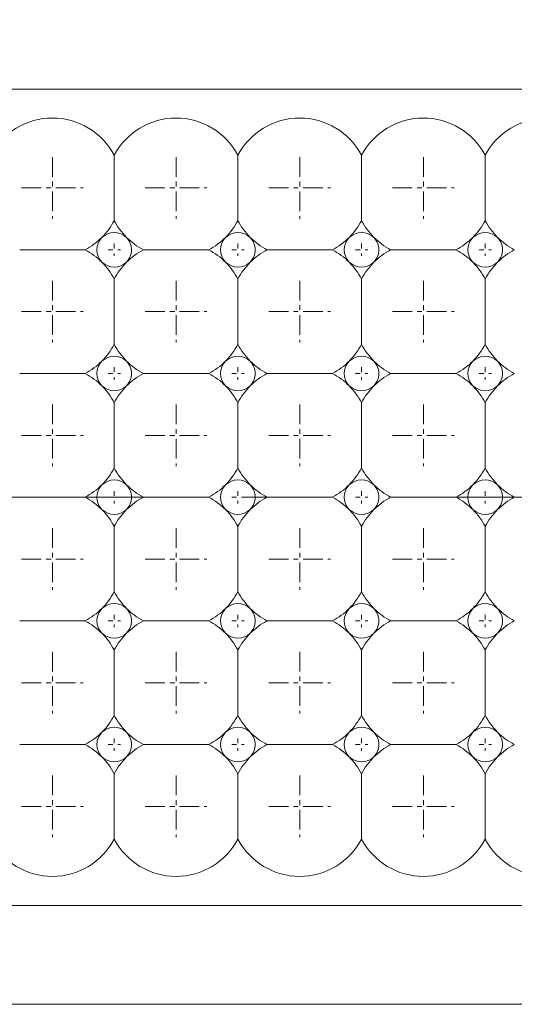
# Model space of a CAD drawing. Header units: millimetres. Extents: x -201 to 202, y 143 to 428.
# Tile 8 of 28: x -75 to -65, y 275 to 295. Entities that reach past the tile are written whole.
import ezdxf

# ---------------------------------------------------------------- set-up
doc = ezdxf.new("R2010")
doc.units = ezdxf.units.MM
doc.header["$LTSCALE"] = 0.25
doc.linetypes.add('CENTER', pattern=[50.8, 31.75, -6.35, 6.35, -6.35])
for name, color, linetype, lineweight in [('BASE', 7, 'Continuous', 20), ('CENTER', 1, 'CENTER', 9), ('DIMENSION', 6, 'Continuous', 9), ('LED LENS', 7, 'Continuous', 20)]:
    doc.layers.add(name, color=color, linetype=linetype, lineweight=lineweight)
doc.styles.add('VS Standard', font='msgothic.ttc', dxfattribs={"height": 3})
doc.dimstyles.new('VS Standard x0.5', dxfattribs={"dimtxt": 3, "dimasz": 3, "dimexe": 0.5, "dimexo": 0.8, "dimgap": 0.5, "dimtad": 3, "dimlfac": 2, "dimrnd": 0.0001, "dimzin": 9, "dimdsep": 46, "dimtxsty": 'VS Standard', "dimcen": 0, "dimaunit": 1, "dimadec": 0, "dimazin": 2, "dimtfac": 1, "dimtmove": 0, "dimatfit": 3, "dimfxl": 1, "dimtolj": 1, "dimtzin": 0, "dimarcsym": 0})

# ---------------------------------------------------------------- blocks, each defined once
blk = doc.blocks.new('*D222')
at = {"layer": 'Defpoints', "color": 0}
for p in [(38.235, 325.775), (-115.265, 290.869), (38.235, 290.869)]:
    blk.add_point(p, dxfattribs=at)
at = {"layer": 'DIMENSION', "color": 0, "lineweight": -2}
for p, q in [((-115.265, 291.669), (-115.265, 326.275)), ((38.235, 291.669), (38.235, 326.275)), ((-112.265, 325.775), (35.235, 325.775))]:
    blk.add_line(p, q, dxfattribs=at)
at = {"layer": 'DIMENSION', "color": 0}
for points in [[(-112.265, 326.275), (-112.265, 325.275), (-115.265, 325.775)], [(35.235, 325.275), (35.235, 326.275), (38.235, 325.775)]]:
    blk.add_solid(points, dxfattribs=at)
at = {"layer": 'DIMENSION', "color": 0, "insert": (-38.515, 328.027), "char_height": 3, "attachment_point": 5, "style": 'VS Standard'}
blk.add_mtext('\\A1;\\A1;(307)', dxfattribs=at)

msp = doc.modelspace()

# ---------------------------------------------------------------- linework, layer by layer
at = {"layer": 'BASE'}
for p, q in [((36.4858, 293.6194), (-113.5142, 293.6194)), ((-113.5142, 277.1194), (36.4858, 277.1194)), ((36.4858, 275.1194), (-113.5142, 275.1194))]:
    msp.add_line(p, q, dxfattribs=at)
at = {"layer": 'CENTER', "ltscale": 0.05}
for p, q in [((-74.7642, 292.2444), (-74.7642, 290.9944)), ((-72.2642, 292.2444), (-72.2642, 290.9944)), ((-69.7642, 292.2444), (-69.7642, 290.9944)), ((-67.2642, 292.2444), (-67.2642, 290.9944)), ((-75.3892, 291.6194), (-74.1392, 291.6194)), ((-72.8892, 291.6194), (-71.6392, 291.6194)), ((-70.3892, 291.6194), (-69.1392, 291.6194)), ((-67.8892, 291.6194), (-66.6392, 291.6194)), ((-74.7642, 289.7444), (-74.7642, 288.4944)), ((-72.2642, 289.7444), (-72.2642, 288.4944)), ((-69.7642, 289.7444), (-69.7642, 288.4944)), ((-67.2642, 289.7444), (-67.2642, 288.4944)), ((-75.3892, 289.1194), (-74.1392, 289.1194)), ((-72.8892, 289.1194), (-71.6392, 289.1194)), ((-70.3892, 289.1194), (-69.1392, 289.1194)), ((-67.8892, 289.1194), (-66.6392, 289.1194)), ((-74.7642, 287.2444), (-74.7642, 285.9944)), ((-72.2642, 287.2444), (-72.2642, 285.9944)), ((-69.7642, 287.2444), (-69.7642, 285.9944)), ((-67.2642, 287.2444), (-67.2642, 285.9944)), ((-75.3892, 286.6194), (-74.1392, 286.6194)), ((-72.8892, 286.6194), (-71.6392, 286.6194)), ((-70.3892, 286.6194), (-69.1392, 286.6194)), ((-67.8892, 286.6194), (-66.6392, 286.6194)), ((-74.7642, 284.7444), (-74.7642, 283.4944)), ((-72.2642, 284.7444), (-72.2642, 283.4944)), ((-69.7642, 284.7444), (-69.7642, 283.4944)), ((-67.2642, 284.7444), (-67.2642, 283.4944)), ((-75.3892, 284.1194), (-74.1392, 284.1194)), ((-72.8892, 284.1194), (-71.6392, 284.1194)), ((-70.3892, 284.1194), (-69.1392, 284.1194)), ((-67.8892, 284.1194), (-66.6392, 284.1194)), ((-74.7642, 282.2444), (-74.7642, 280.9944)), ((-72.2642, 282.2444), (-72.2642, 280.9944)), ((-69.7642, 282.2444), (-69.7642, 280.9944)), ((-67.2642, 282.2444), (-67.2642, 280.9944)), ((-75.3892, 281.6194), (-74.1392, 281.6194)), ((-72.8892, 281.6194), (-71.6392, 281.6194)), ((-70.3892, 281.6194), (-69.1392, 281.6194)), ((-67.8892, 281.6194), (-66.6392, 281.6194)), ((-74.7642, 279.7444), (-74.7642, 278.4944)), ((-72.2642, 279.7444), (-72.2642, 278.4944)), ((-69.7642, 279.7444), (-69.7642, 278.4944)), ((-67.2642, 279.7444), (-67.2642, 278.4944)), ((-75.3892, 279.1194), (-74.1392, 279.1194)), ((-72.8892, 279.1194), (-71.6392, 279.1194)), ((-70.3892, 279.1194), (-69.1392, 279.1194)), ((-67.8892, 279.1194), (-66.6392, 279.1194))]:
    msp.add_line(p, q, dxfattribs=at)
at = {"layer": 'CENTER', "ltscale": 0.01}
for p, q in [((-73.6392, 290.3694), (-73.3892, 290.3694)), ((-73.5142, 290.4944), (-73.5142, 290.2444)), ((-71.1392, 290.3694), (-70.8892, 290.3694)), ((-71.0142, 290.4944), (-71.0142, 290.2444)), ((-68.6392, 290.3694), (-68.3892, 290.3694)), ((-68.5142, 290.4944), (-68.5142, 290.2444)), ((-66.1392, 290.3694), (-65.8892, 290.3694)), ((-66.0142, 290.4944), (-66.0142, 290.2444)), ((-73.5142, 287.9944), (-73.5142, 287.7444)), ((-71.0142, 287.9944), (-71.0142, 287.7444)), ((-68.5142, 287.9944), (-68.5142, 287.7444)), ((-66.0142, 287.9944), (-66.0142, 287.7444)), ((-73.6392, 287.8694), (-73.3892, 287.8694)), ((-71.1392, 287.8694), (-70.8892, 287.8694)), ((-68.6392, 287.8694), (-68.3892, 287.8694)), ((-66.1392, 287.8694), (-65.8892, 287.8694)), ((-73.5142, 285.4944), (-73.5142, 285.2444)), ((-71.0142, 285.4944), (-71.0142, 285.2444)), ((-68.5142, 285.4944), (-68.5142, 285.2444)), ((-66.0142, 285.4944), (-66.0142, 285.2444)), ((-73.6392, 285.3694), (-73.3892, 285.3694)), ((-71.1392, 285.3694), (-70.8892, 285.3694)), ((-68.6392, 285.3694), (-68.3892, 285.3694)), ((-66.1392, 285.3694), (-65.8892, 285.3694)), ((-73.6392, 282.8694), (-73.3892, 282.8694)), ((-73.5142, 282.9944), (-73.5142, 282.7444)), ((-71.1392, 282.8694), (-70.8892, 282.8694)), ((-71.0142, 282.9944), (-71.0142, 282.7444)), ((-68.6392, 282.8694), (-68.3892, 282.8694)), ((-68.5142, 282.9944), (-68.5142, 282.7444)), ((-66.1392, 282.8694), (-65.8892, 282.8694)), ((-66.0142, 282.9944), (-66.0142, 282.7444)), ((-73.5142, 280.4944), (-73.5142, 280.2444)), ((-71.0142, 280.4944), (-71.0142, 280.2444)), ((-68.5142, 280.4944), (-68.5142, 280.2444)), ((-66.0142, 280.4944), (-66.0142, 280.2444)), ((-73.6392, 280.3694), (-73.3892, 280.3694)), ((-71.1392, 280.3694), (-70.8892, 280.3694)), ((-68.6392, 280.3694), (-68.3892, 280.3694)), ((-66.1392, 280.3694), (-65.8892, 280.3694))]:
    msp.add_line(p, q, dxfattribs=at)
at = {"layer": 'CENTER'}
msp.add_line((-118.5142, 285.3694), (41.4858, 285.3694), dxfattribs=at)
at = {"layer": 'LED LENS'}
for p, q in [((-73.5142, 292.2808), (-73.5142, 291.6194)), ((-71.0142, 292.2808), (-71.0142, 291.6194)), ((-68.5142, 292.2808), (-68.5142, 291.6194)), ((-66.0142, 292.2808), (-66.0142, 291.6194)), ((-73.5142, 291.6194), (-73.5142, 290.958)), ((-71.0142, 291.6194), (-71.0142, 290.958)), ((-68.5142, 291.6194), (-68.5142, 290.958)), ((-66.0142, 291.6194), (-66.0142, 290.958)), ((-75.4256, 290.3694), (-74.1027, 290.3694)), ((-72.9256, 290.3694), (-71.6027, 290.3694)), ((-70.4256, 290.3694), (-69.1027, 290.3694)), ((-67.9256, 290.3694), (-66.6027, 290.3694)), ((-73.5142, 289.7808), (-73.5142, 289.1194)), ((-71.0142, 289.7808), (-71.0142, 289.1194)), ((-68.5142, 289.7808), (-68.5142, 289.1194)), ((-66.0142, 289.7808), (-66.0142, 289.1194)), ((-73.5142, 289.1194), (-73.5142, 288.458)), ((-71.0142, 289.1194), (-71.0142, 288.458)), ((-68.5142, 289.1194), (-68.5142, 288.458)), ((-66.0142, 289.1194), (-66.0142, 288.458)), ((-75.4256, 287.8694), (-74.1027, 287.8694)), ((-72.9256, 287.8694), (-71.6027, 287.8694)), ((-70.4256, 287.8694), (-69.1027, 287.8694)), ((-67.9256, 287.8694), (-66.6027, 287.8694)), ((-73.5142, 287.2808), (-73.5142, 286.6194)), ((-71.0142, 287.2808), (-71.0142, 286.6194)), ((-68.5142, 287.2808), (-68.5142, 286.6194)), ((-66.0142, 287.2808), (-66.0142, 286.6194)), ((-73.5142, 286.6194), (-73.5142, 285.958)), ((-71.0142, 286.6194), (-71.0142, 285.958)), ((-68.5142, 286.6194), (-68.5142, 285.958)), ((-66.0142, 286.6194), (-66.0142, 285.958)), ((-75.4256, 285.3694), (-74.1027, 285.3694)), ((-72.9256, 285.3694), (-71.6027, 285.3694)), ((-70.4256, 285.3694), (-69.1027, 285.3694)), ((-67.9256, 285.3694), (-66.6027, 285.3694)), ((-73.5142, 284.7808), (-73.5142, 284.1194)), ((-71.0142, 284.7808), (-71.0142, 284.1194)), ((-68.5142, 284.7808), (-68.5142, 284.1194)), ((-66.0142, 284.7808), (-66.0142, 284.1194)), ((-73.5142, 284.1194), (-73.5142, 283.458)), ((-71.0142, 284.1194), (-71.0142, 283.458)), ((-68.5142, 284.1194), (-68.5142, 283.458)), ((-66.0142, 284.1194), (-66.0142, 283.458)), ((-75.4256, 282.8694), (-74.1027, 282.8694)), ((-72.9256, 282.8694), (-71.6027, 282.8694)), ((-70.4256, 282.8694), (-69.1027, 282.8694)), ((-67.9256, 282.8694), (-66.6027, 282.8694)), ((-73.5142, 282.2808), (-73.5142, 281.6194)), ((-71.0142, 282.2808), (-71.0142, 281.6194)), ((-68.5142, 282.2808), (-68.5142, 281.6194)), ((-66.0142, 281.6194), (-66.0142, 282.2808)), ((-73.5142, 281.6194), (-73.5142, 280.958)), ((-71.0142, 281.6194), (-71.0142, 280.958)), ((-68.5142, 281.6194), (-68.5142, 280.958)), ((-66.0142, 280.958), (-66.0142, 281.6194)), ((-75.4256, 280.3694), (-74.1027, 280.3694)), ((-72.9256, 280.3694), (-71.6027, 280.3694)), ((-70.4256, 280.3694), (-69.1027, 280.3694)), ((-67.9256, 280.3694), (-66.6027, 280.3694)), ((-73.5142, 279.7808), (-73.5142, 279.1194)), ((-71.0142, 279.7808), (-71.0142, 279.1194)), ((-68.5142, 279.1194), (-68.5142, 279.7808)), ((-66.0142, 279.1194), (-66.0142, 279.7808)), ((-73.5142, 279.1194), (-73.5142, 278.458)), ((-71.0142, 279.1194), (-71.0142, 278.458)), ((-68.5142, 278.458), (-68.5142, 279.1194)), ((-66.0142, 278.458), (-66.0142, 279.1194))]:
    msp.add_line(p, q, dxfattribs=at)
for centre, radius, start, end in [((-74.7642, 291.6194), 1.4142, 27.88557, 152.11443), ((-72.2642, 291.6194), 1.4142, 27.88557, 152.11443), ((-69.7642, 291.6194), 1.4142, 27.88557, 152.11443), ((-67.2642, 291.6194), 1.4142, 27.88557, 152.11443), ((-64.7642, 291.6194), 1.4142, 27.88557, 152.11443), ((-74.7642, 291.6194), 1.4142, 315, 332.11443), ((-72.2642, 291.6194), 1.4142, 207.88557, 225), ((-72.2642, 291.6194), 1.4142, 315, 332.11443), ((-69.7642, 291.6194), 1.4142, 207.88557, 225), ((-69.7642, 291.6194), 1.4142, 315, 332.11443), ((-67.2642, 291.6194), 1.4142, 207.88557, 225), ((-67.2642, 291.6194), 1.4142, 315, 332.11443), ((-64.7642, 291.6194), 1.4142, 207.88557, 225), ((-74.7642, 291.6194), 1.4142, 297.88557, 315), ((-73.5142, 290.3694), 0.35, 135, 225), ((-73.5142, 290.3694), 0.35, 45, 135), ((-73.5142, 290.3694), 0.35, 0, 45), ((-72.2642, 291.6194), 1.4142, 225, 242.11443), ((-72.2642, 291.6194), 1.4142, 297.88557, 315), ((-71.0142, 290.3694), 0.35, 135, 225), ((-71.0142, 290.3694), 0.35, 45, 135), ((-71.0142, 290.3694), 0.35, 0, 45), ((-69.7642, 291.6194), 1.4142, 225, 242.11443), ((-69.7642, 291.6194), 1.4142, 297.88557, 315), ((-68.5142, 290.3694), 0.35, 135, 225), ((-68.5142, 290.3694), 0.35, 45, 135), ((-68.5142, 290.3694), 0.35, 0, 45), ((-67.2642, 291.6194), 1.4142, 225, 242.11443), ((-67.2642, 291.6194), 1.4142, 297.88557, 315), ((-66.0142, 290.3694), 0.35, 135, 225), ((-66.0142, 290.3694), 0.35, 45, 135), ((-66.0142, 290.3694), 0.35, 0, 45), ((-64.7642, 291.6194), 1.4142, 225, 242.11443), ((-74.7642, 289.1194), 1.4142, 45, 62.11443), ((-73.5142, 290.3694), 0.35, 315, 0), ((-72.2642, 289.1194), 1.4142, 117.88557, 135), ((-72.2642, 289.1194), 1.4142, 45, 62.11443), ((-71.0142, 290.3694), 0.35, 315, 0), ((-69.7642, 289.1194), 1.4142, 117.88557, 135), ((-69.7642, 289.1194), 1.4142, 45, 62.11443), ((-68.5142, 290.3694), 0.35, 315, 0), ((-67.2642, 289.1194), 1.4142, 117.88557, 135), ((-67.2642, 289.1194), 1.4142, 45, 62.11443), ((-66.0142, 290.3694), 0.35, 315, 0), ((-64.7642, 289.1194), 1.4142, 117.88557, 135), ((-74.7642, 289.1194), 1.4142, 27.88557, 45), ((-73.5142, 290.3694), 0.35, 225, 315), ((-72.2642, 289.1194), 1.4142, 135, 152.11443), ((-72.2642, 289.1194), 1.4142, 27.88557, 45), ((-71.0142, 290.3694), 0.35, 225, 315), ((-69.7642, 289.1194), 1.4142, 135, 152.11443), ((-69.7642, 289.1194), 1.4142, 27.88557, 45), ((-68.5142, 290.3694), 0.35, 225, 315), ((-67.2642, 289.1194), 1.4142, 135, 152.11443), ((-67.2642, 289.1194), 1.4142, 27.88557, 45), ((-66.0142, 290.3694), 0.35, 225, 315), ((-64.7642, 289.1194), 1.4142, 135, 152.11443), ((-74.7642, 289.1194), 1.4142, 315, 332.11443), ((-72.2642, 289.1194), 1.4142, 207.88557, 225), ((-72.2642, 289.1194), 1.4142, 315, 332.11443), ((-69.7642, 289.1194), 1.4142, 207.88557, 225), ((-69.7642, 289.1194), 1.4142, 315, 332.11443), ((-67.2642, 289.1194), 1.4142, 207.88557, 225), ((-67.2642, 289.1194), 1.4142, 315, 332.11443), ((-64.7642, 289.1194), 1.4142, 207.88557, 225), ((-73.5142, 287.8694), 0.35, 45, 135), ((-71.0142, 287.8694), 0.35, 45, 135), ((-68.5142, 287.8694), 0.35, 45, 135), ((-66.0142, 287.8694), 0.35, 45, 135), ((-74.7642, 289.1194), 1.4142, 297.88557, 315), ((-73.5142, 287.8694), 0.35, 135, 225), ((-73.5142, 287.8694), 0.35, 0, 45), ((-72.2642, 289.1194), 1.4142, 225, 242.11443), ((-72.2642, 289.1194), 1.4142, 297.88557, 315), ((-71.0142, 287.8694), 0.35, 135, 225), ((-71.0142, 287.8694), 0.35, 0, 45), ((-69.7642, 289.1194), 1.4142, 225, 242.11443), ((-69.7642, 289.1194), 1.4142, 297.88557, 315), ((-68.5142, 287.8694), 0.35, 135, 225), ((-68.5142, 287.8694), 0.35, 0, 45), ((-67.2642, 289.1194), 1.4142, 225, 242.11443), ((-67.2642, 289.1194), 1.4142, 297.88557, 315), ((-66.0142, 287.8694), 0.35, 135, 225), ((-66.0142, 287.8694), 0.35, 0, 45), ((-64.7642, 289.1194), 1.4142, 225, 242.11443), ((-74.7642, 286.6194), 1.4142, 45, 62.11443), ((-73.5142, 287.8694), 0.35, 315, 0), ((-72.2642, 286.6194), 1.4142, 117.88557, 135), ((-72.2642, 286.6194), 1.4142, 45, 62.11443), ((-71.0142, 287.8694), 0.35, 315, 0), ((-69.7642, 286.6194), 1.4142, 117.88557, 135), ((-69.7642, 286.6194), 1.4142, 45, 62.11443), ((-68.5142, 287.8694), 0.35, 315, 0), ((-67.2642, 286.6194), 1.4142, 117.88557, 135), ((-67.2642, 286.6194), 1.4142, 45, 62.11443), ((-66.0142, 287.8694), 0.35, 315, 0), ((-64.7642, 286.6194), 1.4142, 117.88557, 135), ((-74.7642, 286.6194), 1.4142, 27.88557, 45), ((-73.5142, 287.8694), 0.35, 225, 315), ((-72.2642, 286.6194), 1.4142, 135, 152.11443), ((-72.2642, 286.6194), 1.4142, 27.88557, 45), ((-71.0142, 287.8694), 0.35, 225, 315), ((-69.7642, 286.6194), 1.4142, 135, 152.11443), ((-69.7642, 286.6194), 1.4142, 27.88557, 45), ((-68.5142, 287.8694), 0.35, 225, 315), ((-67.2642, 286.6194), 1.4142, 135, 152.11443), ((-67.2642, 286.6194), 1.4142, 27.88557, 45), ((-66.0142, 287.8694), 0.35, 225, 315), ((-64.7642, 286.6194), 1.4142, 135, 152.11443), ((-74.7642, 286.6194), 1.4142, 315, 332.11443), ((-72.2642, 286.6194), 1.4142, 207.88557, 225), ((-72.2642, 286.6194), 1.4142, 315, 332.11443), ((-69.7642, 286.6194), 1.4142, 207.88557, 225), ((-69.7642, 286.6194), 1.4142, 315, 332.11443), ((-67.2642, 286.6194), 1.4142, 207.88557, 225), ((-67.2642, 286.6194), 1.4142, 315, 332.11443), ((-64.7642, 286.6194), 1.4142, 207.88557, 225), ((-74.7642, 286.6194), 1.4142, 297.88557, 315), ((-73.5142, 285.3694), 0.35, 135, 225), ((-73.5142, 285.3694), 0.35, 45, 135), ((-73.5142, 285.3694), 0.35, 0, 45), ((-72.2642, 286.6194), 1.4142, 225, 242.11443), ((-72.2642, 286.6194), 1.4142, 297.88557, 315), ((-71.0142, 285.3694), 0.35, 135, 225), ((-71.0142, 285.3694), 0.35, 45, 135), ((-71.0142, 285.3694), 0.35, 0, 45), ((-69.7642, 286.6194), 1.4142, 225, 242.11443), ((-69.7642, 286.6194), 1.4142, 297.88557, 315), ((-68.5142, 285.3694), 0.35, 135, 225), ((-68.5142, 285.3694), 0.35, 45, 135), ((-68.5142, 285.3694), 0.35, 0, 45), ((-67.2642, 286.6194), 1.4142, 225, 242.11443), ((-67.2642, 286.6194), 1.4142, 297.88557, 315), ((-66.0142, 285.3694), 0.35, 135, 225), ((-66.0142, 285.3694), 0.35, 45, 135), ((-66.0142, 285.3694), 0.35, 0, 45), ((-64.7642, 286.6194), 1.4142, 225, 242.11443), ((-74.7642, 284.1194), 1.4142, 45, 62.11443), ((-73.5142, 285.3694), 0.35, 315, 0), ((-72.2642, 284.1194), 1.4142, 117.88557, 135), ((-72.2642, 284.1194), 1.4142, 45, 62.11443), ((-71.0142, 285.3694), 0.35, 315, 0), ((-69.7642, 284.1194), 1.4142, 117.88557, 135), ((-69.7642, 284.1194), 1.4142, 45, 62.11443), ((-68.5142, 285.3694), 0.35, 315, 0), ((-67.2642, 284.1194), 1.4142, 117.88557, 135), ((-67.2642, 284.1194), 1.4142, 45, 62.11443), ((-66.0142, 285.3694), 0.35, 315, 0), ((-64.7642, 284.1194), 1.4142, 117.88557, 135), ((-74.7642, 284.1194), 1.4142, 27.88557, 45), ((-73.5142, 285.3694), 0.35, 225, 315), ((-72.2642, 284.1194), 1.4142, 135, 152.11443), ((-72.2642, 284.1194), 1.4142, 27.88557, 45), ((-71.0142, 285.3694), 0.35, 225, 315), ((-69.7642, 284.1194), 1.4142, 135, 152.11443), ((-69.7642, 284.1194), 1.4142, 27.88557, 45), ((-68.5142, 285.3694), 0.35, 225, 315), ((-67.2642, 284.1194), 1.4142, 135, 152.11443), ((-67.2642, 284.1194), 1.4142, 27.88557, 45), ((-66.0142, 285.3694), 0.35, 225, 315), ((-64.7642, 284.1194), 1.4142, 135, 152.11443), ((-74.7642, 284.1194), 1.4142, 315, 332.11443), ((-72.2642, 284.1194), 1.4142, 207.88557, 225), ((-72.2642, 284.1194), 1.4142, 315, 332.11443), ((-69.7642, 284.1194), 1.4142, 207.88557, 225), ((-69.7642, 284.1194), 1.4142, 315, 332.11443), ((-67.2642, 284.1194), 1.4142, 207.88557, 225), ((-67.2642, 284.1194), 1.4142, 315, 332.11443), ((-64.7642, 284.1194), 1.4142, 207.88557, 225), ((-73.5142, 282.8694), 0.35, 45, 135), ((-71.0142, 282.8694), 0.35, 45, 135), ((-68.5142, 282.8694), 0.35, 45, 135), ((-66.0142, 282.8694), 0.35, 45, 135), ((-74.7642, 284.1194), 1.4142, 297.88557, 315), ((-73.5142, 282.8694), 0.35, 135, 225), ((-73.5142, 282.8694), 0.35, 0, 45), ((-72.2642, 284.1194), 1.4142, 225, 242.11443), ((-72.2642, 284.1194), 1.4142, 297.88557, 315), ((-71.0142, 282.8694), 0.35, 135, 225), ((-71.0142, 282.8694), 0.35, 0, 45), ((-69.7642, 284.1194), 1.4142, 225, 242.11443), ((-69.7642, 284.1194), 1.4142, 297.88557, 315), ((-68.5142, 282.8694), 0.35, 135, 225), ((-68.5142, 282.8694), 0.35, 0, 45), ((-67.2642, 284.1194), 1.4142, 225, 242.11443), ((-67.2642, 284.1194), 1.4142, 297.88557, 315), ((-66.0142, 282.8694), 0.35, 135, 225), ((-66.0142, 282.8694), 0.35, 0, 45), ((-64.7642, 284.1194), 1.4142, 225, 242.11443), ((-74.7642, 281.6194), 1.4142, 45, 62.11443), ((-73.5142, 282.8694), 0.35, 315, 0), ((-72.2642, 281.6194), 1.4142, 117.88557, 135), ((-72.2642, 281.6194), 1.4142, 45, 62.11443), ((-71.0142, 282.8694), 0.35, 315, 0), ((-69.7642, 281.6194), 1.4142, 117.88557, 135), ((-69.7642, 281.6194), 1.4142, 45, 62.11443), ((-68.5142, 282.8694), 0.35, 315, 0), ((-67.2642, 281.6194), 1.4142, 117.88557, 135), ((-67.2642, 281.6194), 1.4142, 45, 62.11443), ((-66.0142, 282.8694), 0.35, 315, 0), ((-64.7642, 281.6194), 1.4142, 117.88557, 135), ((-74.7642, 281.6194), 1.4142, 27.88557, 45), ((-73.5142, 282.8694), 0.35, 225, 315), ((-72.2642, 281.6194), 1.4142, 135, 152.11443), ((-72.2642, 281.6194), 1.4142, 27.88557, 45), ((-71.0142, 282.8694), 0.35, 225, 315), ((-69.7642, 281.6194), 1.4142, 135, 152.11443), ((-69.7642, 281.6194), 1.4142, 27.88557, 45), ((-68.5142, 282.8694), 0.35, 225, 315), ((-67.2642, 281.6194), 1.4142, 135, 152.11443), ((-67.2642, 281.6194), 1.4142, 27.88557, 45), ((-66.0142, 282.8694), 0.35, 225, 315), ((-64.7642, 281.6194), 1.4142, 135, 152.11443), ((-74.7642, 281.6194), 1.4142, 315, 332.11443), ((-72.2642, 281.6194), 1.4142, 207.88557, 225), ((-72.2642, 281.6194), 1.4142, 315, 332.11443), ((-69.7642, 281.6194), 1.4142, 207.88557, 225), ((-69.7642, 281.6194), 1.4142, 315, 332.11443), ((-67.2642, 281.6194), 1.4142, 207.88557, 225), ((-67.2642, 281.6194), 1.4142, 315, 332.11443), ((-64.7642, 281.6194), 1.4142, 207.88557, 225), ((-74.7642, 281.6194), 1.4142, 297.88557, 315), ((-73.5142, 280.3694), 0.35, 135, 225), ((-73.5142, 280.3694), 0.35, 45, 135), ((-73.5142, 280.3694), 0.35, 0, 45), ((-72.2642, 281.6194), 1.4142, 225, 242.11443), ((-72.2642, 281.6194), 1.4142, 297.88557, 315), ((-71.0142, 280.3694), 0.35, 135, 225), ((-71.0142, 280.3694), 0.35, 45, 135), ((-71.0142, 280.3694), 0.35, 0, 45), ((-69.7642, 281.6194), 1.4142, 225, 242.11443), ((-69.7642, 281.6194), 1.4142, 297.88557, 315), ((-68.5142, 280.3694), 0.35, 135, 225), ((-68.5142, 280.3694), 0.35, 45, 135), ((-68.5142, 280.3694), 0.35, 0, 45), ((-67.2642, 281.6194), 1.4142, 225, 242.11443), ((-67.2642, 281.6194), 1.4142, 297.88557, 315), ((-66.0142, 280.3694), 0.35, 135, 225), ((-66.0142, 280.3694), 0.35, 45, 135), ((-66.0142, 280.3694), 0.35, 0, 45), ((-64.7642, 281.6194), 1.4142, 225, 242.11443), ((-74.7642, 279.1194), 1.4142, 45, 62.11443), ((-73.5142, 280.3694), 0.35, 315, 0), ((-72.2642, 279.1194), 1.4142, 117.88557, 135), ((-72.2642, 279.1194), 1.4142, 45, 62.11443), ((-71.0142, 280.3694), 0.35, 315, 0), ((-69.7642, 279.1194), 1.4142, 117.88557, 135), ((-69.7642, 279.1194), 1.4142, 45, 62.11443), ((-68.5142, 280.3694), 0.35, 315, 0), ((-67.2642, 279.1194), 1.4142, 117.88557, 135), ((-67.2642, 279.1194), 1.4142, 45, 62.11443), ((-66.0142, 280.3694), 0.35, 315, 0), ((-64.7642, 279.1194), 1.4142, 117.88557, 135), ((-74.7642, 279.1194), 1.4142, 27.88557, 45), ((-73.5142, 280.3694), 0.35, 225, 315), ((-72.2642, 279.1194), 1.4142, 135, 152.11443), ((-72.2642, 279.1194), 1.4142, 27.88557, 45), ((-71.0142, 280.3694), 0.35, 225, 315), ((-69.7642, 279.1194), 1.4142, 135, 152.11443), ((-69.7642, 279.1194), 1.4142, 27.88557, 45), ((-68.5142, 280.3694), 0.35, 225, 315), ((-67.2642, 279.1194), 1.4142, 135, 152.11443), ((-67.2642, 279.1194), 1.4142, 27.88557, 45), ((-66.0142, 280.3694), 0.35, 225, 315), ((-64.7642, 279.1194), 1.4142, 135, 152.11443), ((-74.7642, 279.1194), 1.4142, 207.88557, 332.11443), ((-72.2642, 279.1194), 1.4142, 207.88557, 332.11443), ((-69.7642, 279.1194), 1.4142, 207.88557, 332.11443), ((-67.2642, 279.1194), 1.4142, 207.88557, 332.11443), ((-64.7642, 279.1194), 1.4142, 207.88557, 332.11443)]:
    msp.add_arc(centre, radius, start, end, dxfattribs=at)

# ---------------------------------------------------------------- dimensions: what is measured, and where the dimension line sits
at = {"layer": 'DIMENSION'}
dim = msp.add_linear_dim(base=(38.2349, 325.7753), p1=(-115.2651, 290.8694), p2=(38.2349, 290.8694), text='\\A1;(<>)', dimstyle='VS Standard x0.5', dxfattribs=at)
dim.commit()
dim.dimension.update_dxf_attribs({"geometry": '*D222', "text_midpoint": (-38.5151, 325.7753), "dimtype": 160})

doc.saveas('drawing.dxf')
